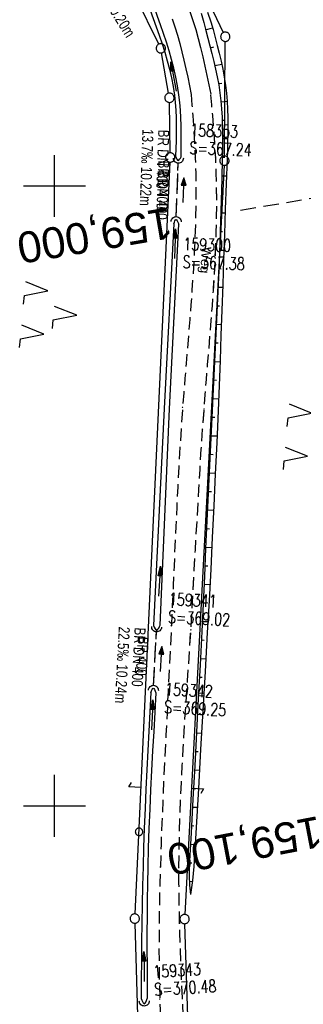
# Model space of a CAD drawing. Extents: x 510806 to 511233, y 466129 to 467087.
# Tile 8 of 35: x 510994 to 511040, y 466368 to 466527. Entities that reach past the tile are written whole.
import ezdxf
from ezdxf.enums import TextEntityAlignment as Align

# ---------------------------------------------------------------- set-up
doc = ezdxf.new("R2010")
doc.units = 0
doc.header["$LTSCALE"] = 10
doc.header["$MEASUREMENT"] = 0
for name, pattern in [('AUSGEZOGEN', [0]), ('LT00', [0]), ('LT11', [0.3, 0.2, -0.1]), ('LT12', [0.4, 0.3, -0.1]), ('LT17', [0.15, 0.1, -0.05]), ('STRICHLINIE2', [0.375, 0.25, -0.125])]:
    doc.linetypes.add(name, pattern=pattern)
doc.layers.get('0').update_dxf_attribs({"linetype": 'LT00'})
for name, color, linetype in [('--EK_FBR', 1, 'LT00'), ('--EK_Halt-Pfeil', 4, 'LT00'), ('--EK_Haltung', 7, 'STRICHLINIE2'), ('--EK_Haltung-Text', 140, 'LT00'), ('--EK_Schacht-Text', 5, 'LT00'), ('--EK_ST-93-1', 30, 'LT17'), ('--EL_Halt-Pfeil', 4, 'LT00'), ('--EL_Haltung', 182, 'STRICHLINIE2'), ('--EL_Haltung-Text', 182, 'LT00'), ('DFK_GZPKT', 250, 'LT00'), ('DFK_KATASTER', 250, 'LT00'), ('DFK_NUTZUNG', 250, 'LT00'), ('DFK_VERMPKT', 252, 'LT00'), ('DL', 182, 'LT12'), ('DL_PFEIL', 201, 'LT00'), ('DL_TEXT', 182, 'LT00'), ('FELDWEG_TEXT', 1, 'Continuous'), ('PFEIL', 140, 'AUSGEZOGEN'), ('V101_AFBR_BAB', 250, 'LT00'), ('V101_BOESCH', 250, 'LT00'), ('V101_BOSCHUNG', 250, 'LT00'), ('V101_FELDWEG', 250, 'LT11'), ('V101_GRABEN', 250, 'LT00'), ('V101_RASTER', 250, 'LT00'), ('V101_UK_DURCH', 182, 'LT00')]:
    doc.layers.add(name, color=color, linetype=linetype)
doc.styles.add('Beschrift', font='ARIAL.TTF')
doc.styles.add('Haltungsbeschriftung', font='ARIAL.TTF', dxfattribs={"width": 0.75})
doc.styles.add('schachtbeschriftung', font='romans.shx', dxfattribs={"width": 0.75, "height": 2})

# ---------------------------------------------------------------- blocks, each defined once
blk = doc.blocks.new('SYMB7052')
at = {"color": 0, "linetype": 'ByBlock'}
blk.add_lwpolyline([(0, 0), (0, 0.196), (0.076, 0.156)], dxfattribs=at)
blk = doc.blocks.new('SYMB7010')
at = {"color": 0, "linetype": 'ByBlock'}
for points in [[(-0.031408, 0.499213), (-0.093728, 0.49134), (-0.15457, 0.475719), (-0.212975, 0.452595), (-0.268021, 0.422333), (-0.31884, 0.385411), (-0.36463, 0.342411), (-0.40467, 0.29401), (-0.438329, 0.240973), (-0.465074, 0.184136), (-0.484486, 0.124395), (-0.496256, 0.062692), (-0.5002, 0)], [(-0.5002, 0), (-0.496256, -0.062692), (-0.484486, -0.124395), (-0.465075, -0.184136), (-0.438329, -0.240973), (-0.404671, -0.29401), (-0.36463, -0.342411), (-0.31884, -0.385411), (-0.268021, -0.422333), (-0.212975, -0.452595), (-0.154571, -0.475719), (-0.093728, -0.49134), (-0.031408, -0.499213), (0.031408, -0.499213)], [(0.5002, 0), (0.496256, 0.062692), (0.484485, 0.124395), (0.465074, 0.184136), (0.438329, 0.240973), (0.40467, 0.29401), (0.36463, 0.342411), (0.31884, 0.385411), (0.268021, 0.422333), (0.212975, 0.452595), (0.15457, 0.475719), (0.093728, 0.49134), (0.031408, 0.499213), (-0.031408, 0.499213)], [(0.031408, -0.499213), (0.093728, -0.491341), (0.15457, -0.475719), (0.212975, -0.452595), (0.268021, -0.422333), (0.31884, -0.385411), (0.36463, -0.342411), (0.404671, -0.294011), (0.438329, -0.240974), (0.465075, -0.184136), (0.484486, -0.124395), (0.496256, -0.062692), (0.500201, 0)]]:
    blk.add_lwpolyline(points, dxfattribs=at)
blk = doc.blocks.new('Pfreil3')
at = {"layer": 'PFEIL'}
blk.add_hatch(color=256, dxfattribs=at).paths.add_polyline_path([(-1.55, 0.27), (-1.55, -0.27), (0, 0)])
for p, q in [((-1.55, 0), (-4.83, 0)), ((-1.55, -0.27), (-1.55, 0.27)), ((-1.55, 0.27), (0, 0)), ((0, 0), (-1.55, -0.27))]:
    blk.add_line(p, q, dxfattribs=at)
blk = doc.blocks.new('SYMB0011')
at = {"color": 0, "linetype": 'ByBlock'}
for p, q in [((0.5, 0), (-0.5, 0)), ((0, 0.5), (0, -0.5))]:
    blk.add_line(p, q, dxfattribs=at)
blk = doc.blocks.new('SYMB1107')
at = {"color": 0, "linetype": 'ByBlock'}
for points in [[(-0.2, 0), (-0.196157, 0.039018), (-0.184776, 0.076537), (-0.166294, 0.111114), (-0.141421, 0.141421), (-0.111114, 0.166294), (-0.076537, 0.184776), (-0.039018, 0.196157), (0, 0.2)], [(0, 0.2), (0.039018, 0.196157), (0.076537, 0.184776), (0.111114, 0.166294), (0.141421, 0.141421), (0.166294, 0.111114), (0.184776, 0.076537), (0.196157, 0.039018), (0.2, 0)]]:
    blk.add_lwpolyline(points, dxfattribs=at)
blk = doc.blocks.new('SYMB0070')
at = {"color": 0, "linetype": 'ByBlock'}
for p, q in [((-0.5, 0), (0.2, 0)), ((0.5, 0), (0.2, 0.1)), ((0.2, 0.1), (0.2, 0)), ((0.468, 0), (0.21, 0.086)), ((0.21, 0.086), (0.21, -0.086)), ((0.21, -0.086), (0.468, 0)), ((0.22, -0.072), (0.437, 0)), ((0.23, -0.058), (0.405, 0)), ((0.24, -0.045), (0.374, 0)), ((0.342, 0), (0.25, 0.031)), ((0.25, 0.031), (0.25, -0.031)), ((0.25, -0.031), (0.342, 0)), ((0.26, -0.017), (0.31, 0)), ((0.27, -0.003), (0.279, 0))]:
    blk.add_line(p, q, dxfattribs=at)
for points in [[(0.2, 0), (0.2, -0.1), (0.5, 0)], [(0.437, 0), (0.22, 0.072), (0.22, -0.072)], [(0.405, 0), (0.23, 0.058), (0.23, -0.058)], [(0.374, 0), (0.24, 0.045), (0.24, -0.045)], [(0.31, 0), (0.26, 0.017), (0.26, -0.017)], [(0.279, 0), (0.27, 0.003), (0.27, -0.003)]]:
    blk.add_lwpolyline(points, dxfattribs=at)
blk = doc.blocks.new('SYMB7221')
at = {"color": 0, "linetype": 'ByBlock'}
for p, q in [((0, 0.435), (-0.11, 0.065)), ((0.11, 0.065), (0, 0.435)), ((0.25, 0.065), (0.11, 0.065)), ((-0.35, -0.065), (-0.46, -0.435)), ((0.35, -0.065), (0.24, -0.435))]:
    blk.add_line(p, q, dxfattribs=at)
for points in [[(-0.1, -0.435), (-0.24, -0.435), (-0.35, -0.065)], [(0.6, -0.435), (0.46, -0.435), (0.35, -0.065)]]:
    blk.add_lwpolyline(points, dxfattribs=at)

msp = doc.modelspace()

# ---------------------------------------------------------------- linework, layer by layer
at = {"layer": '--EK_FBR'}
for points in [[(511021.85, 466528.16), (511022.34, 466526.73), (511022.8, 466525.28), (511023.21, 466523.82), (511023.6, 466522.34), (511023.96, 466520.85), (511024.3, 466519.36), (511024.62, 466517.85), (511024.93, 466516.35), (511025.24, 466514.84)], [(511018.98, 466526.97), (511019.44, 466525.66), (511019.85, 466524.34), (511020.23, 466523), (511020.58, 466521.65), (511020.91, 466520.29), (511021.22, 466518.92), (511021.51, 466517.54), (511021.79, 466516.16), (511022.07, 466514.78)]]:
    msp.add_lwpolyline(points, dxfattribs=at)
at = {"layer": '--EK_FBR', "linetype": 'LT11', "flags": 128}
for points in [[(511022.07, 466514.78), (511022.2, 466513.06), (511022.33, 466511.34), (511022.46, 466509.62), (511022.57, 466507.9), (511022.66, 466506.19), (511022.74, 466504.47), (511022.81, 466502.1), (511022.84, 466499.74), (511022.83, 466497.37), (511022.79, 466495.01), (511022.72, 466492.64), (511022.62, 466490.28), (511022.5, 466487.91), (511022.36, 466485.55), (511022.2, 466483.18), (511022.02, 466480.81), (511021.84, 466478.45), (511021.65, 466476.08), (511021.45, 466473.72), (511021.26, 466471.35), (511021.06, 466468.98), (511020.87, 466466.62), (511020.69, 466464.25), (511020.47, 466461.05), (511020.26, 466457.86), (511020.08, 466454.66), (511019.9, 466451.46), (511019.74, 466448.27), (511019.59, 466445.07), (511019.44, 466441.88), (511019.3, 466438.68), (511019.16, 466435.48), (511019.02, 466432.29), (511018.87, 466429.09), (511018.7, 466425.55), (511018.52, 466422.01), (511018.35, 466418.48), (511018.17, 466414.94), (511017.99, 466411.4), (511017.81, 466407.86), (511017.64, 466404.32), (511017.49, 466400.78), (511017.34, 466397.24), (511017.2, 466393.7), (511017.09, 466390.16), (511017.01, 466387.49), (511016.95, 466384.82), (511016.91, 466382.15), (511016.88, 466379.48), (511016.87, 466376.81), (511016.88, 466374.14), (511016.92, 466371.47), (511016.99, 466368.8), (511017.09, 466366.11), (511017.22, 466363.42), (511017.37, 466360.73), (511017.54, 466358.05), (511017.74, 466355.36), (511017.95, 466352.67), (511018.19, 466349.99), (511018.43, 466347.31), (511018.89, 466342.65), (511019.39, 466338), (511019.92, 466333.36), (511020.48, 466328.71), (511021.08, 466324.07), (511021.59, 466320.24), (511022.12, 466316.4), (511022.66, 466312.57), (511023.21, 466308.74), (511023.78, 466304.91), (511024.35, 466301.08), (511024.93, 466297.25), (511025.52, 466293.42), (511026.1, 466289.6), (511026.68, 466285.77), (511027.16, 466282.6), (511027.64, 466279.42), (511028.12, 466276.25), (511028.61, 466273.08), (511029.1, 466269.91), (511029.59, 466266.74), (511030.1, 466263.57), (511030.62, 466260.4), (511031.15, 466257.23), (511031.58, 466254.75), (511032.01, 466252.28), (511032.47, 466249.81), (511032.94, 466247.34), (511033.44, 466244.88), (511033.96, 466242.42), (511034.51, 466239.97), (511035.1, 466237.53), (511035.11, 466237.49)], [(511038.56, 466238.3), (511038.32, 466239.21), (511037.65, 466241.85), (511037.02, 466244.5), (511036.42, 466247.16), (511035.86, 466249.83), (511035.33, 466252.51), (511034.83, 466255.19), (511034.35, 466257.87), (511033.87, 466260.72), (511033.4, 466263.56), (511032.96, 466266.41), (511032.53, 466269.27), (511032.12, 466272.12), (511031.72, 466274.98), (511031.33, 466277.83), (511030.95, 466280.69), (511030.58, 466283.55), (511030.21, 466286.41), (511029.72, 466290.23), (511029.23, 466294.06), (511028.73, 466297.88), (511028.24, 466301.7), (511027.74, 466305.52), (511027.24, 466309.35), (511026.73, 466313.17), (511026.21, 466316.99), (511025.68, 466320.81), (511025.14, 466324.62), (511024.8, 466326.95), (511024.46, 466329.27), (511024.12, 466331.6), (511023.79, 466333.92), (511023.46, 466336.24), (511023.15, 466338.57), (511022.84, 466340.9), (511022.55, 466343.23), (511022.28, 466345.56), (511022.04, 466347.89), (511021.79, 466350.5), (511021.57, 466353.12), (511021.38, 466355.73), (511021.2, 466358.35), (511021.05, 466360.97), (511020.91, 466363.59), (511020.78, 466366.21), (511020.66, 466368.84), (511020.54, 466371.49), (511020.43, 466374.15), (511020.33, 466376.81), (511020.25, 466379.47), (511020.18, 466382.12), (511020.13, 466384.78), (511020.1, 466387.44), (511020.1, 466390.09), (511020.13, 466392.83), (511020.19, 466395.56), (511020.27, 466398.3), (511020.37, 466401.03), (511020.49, 466403.77), (511020.63, 466406.5), (511020.79, 466409.23), (511020.95, 466411.97), (511021.12, 466414.7), (511021.3, 466417.43), (511021.48, 466420.16), (511021.67, 466422.9), (511021.84, 466425.63), (511022.02, 466428.36), (511022.21, 466431.6), (511022.4, 466434.84), (511022.58, 466438.07), (511022.76, 466441.31), (511022.94, 466444.55), (511023.12, 466447.79), (511023.31, 466451.03), (511023.5, 466454.27), (511023.7, 466457.51), (511023.92, 466460.75), (511024.16, 466463.99), (511024.34, 466466.37), (511024.53, 466468.75), (511024.73, 466471.14), (511024.93, 466473.52), (511025.12, 466475.91), (511025.31, 466478.29), (511025.49, 466480.68), (511025.65, 466483.06), (511025.8, 466485.45), (511025.93, 466487.83), (511026.04, 466490.22), (511026.12, 466492.6), (511026.18, 466494.98), (511026.2, 466497.37), (511026.18, 466499.75), (511026.13, 466502.13), (511026.03, 466504.51), (511025.94, 466506.23), (511025.82, 466507.95), (511025.69, 466509.67), (511025.55, 466511.4), (511025.39, 466513.12), (511025.24, 466514.84)]]:
    msp.add_lwpolyline(points, dxfattribs=at)
at = {"layer": '--EK_Haltung'}
for p, q in [((511019.67, 466495.01), (511019.98, 466503.73)), ((511016.01, 466419.37), (511016.46, 466428.1))]:
    msp.add_line(p, q, dxfattribs=at)
at = {"layer": '--EK_ST-93-1', "ltscale": 2.5}
msp.add_line((511069.48, 466502.8), (511030.06, 466496.04), dxfattribs=at)
at = {"layer": '--EL_Haltung'}
for p, q in [((511019.67, 466495.01), (511019.98, 466503.73)), ((511016.01, 466419.37), (511016.46, 466428.1))]:
    msp.add_line(p, q, dxfattribs=at)
at = {"layer": 'DFK_KATASTER'}
for p, q in [((511016.84, 466522.89), (511013.14, 466530.45)), ((511023.93, 466531.68), (511027.26, 466524.76)), ((511027.45, 466504.84), (511027.57, 466523.33)), ((511018.43, 466514.98), (511017.3, 466521.48)), ((511018.68, 466505.35), (511018.57, 466513.49)), ((511013, 466382.54), (511018.66, 466503.85)), ((511027.4, 466503.34), (511021.04, 466382.46)), ((511012.98, 466381.04), (511013.57, 466360.91)), ((511021.69, 466361.19), (511021.03, 466380.96))]:
    msp.add_line(p, q, dxfattribs=at)
at = {"layer": 'DL'}
for p, q in [((511019.67, 466495.01), (511019.98, 466503.73)), ((511016.01, 466419.37), (511016.46, 466428.1))]:
    msp.add_line(p, q, dxfattribs=at)
at = {"layer": 'V101_AFBR_BAB'}
for points in [[(511021.85, 466528.16), (511022.34, 466526.73), (511022.8, 466525.28), (511023.21, 466523.82), (511023.6, 466522.34), (511023.96, 466520.85), (511024.3, 466519.36), (511024.62, 466517.85), (511024.93, 466516.35), (511025.24, 466514.84)], [(511018.98, 466526.97), (511019.44, 466525.66), (511019.85, 466524.34), (511020.23, 466523), (511020.58, 466521.65), (511020.91, 466520.29), (511021.22, 466518.92), (511021.51, 466517.54), (511021.79, 466516.16), (511022.07, 466514.78)]]:
    msp.add_lwpolyline(points, dxfattribs=at)
at = {"layer": 'V101_BOESCH'}
for points in [[(511023.71, 466527.89), (511024.1, 466526.36), (511024.43, 466525.11), (511024.76, 466523.86), (511025.09, 466522.61), (511025.42, 466521.36), (511025.73, 466520.11), (511026.02, 466518.85), (511026.28, 466517.59), (511026.52, 466516.33), (511026.71, 466515.06), (511026.87, 466513.75), (511026.98, 466512.44), (511027.06, 466511.12), (511027.1, 466509.8), (511027.12, 466508.48), (511027.12, 466507.15), (511027.11, 466505.82), (511027.09, 466504.5), (511027.02, 466501.09), (511026.93, 466497.69), (511026.83, 466494.29), (511026.71, 466490.9), (511026.57, 466487.51), (511026.43, 466484.12), (511026.28, 466480.73), (511026.12, 466477.34), (511025.95, 466473.96), (511025.79, 466470.57), (511025.62, 466467.19), (511025.45, 466463.8), (511025.24, 466459.35), (511025.03, 466454.89), (511024.82, 466450.43), (511024.61, 466445.97), (511024.41, 466441.51), (511024.2, 466437.05), (511023.99, 466432.59), (511023.77, 466428.13), (511023.5, 466422.71), (511023.22, 466417.29), (511022.94, 466411.87), (511022.65, 466406.45), (511022.36, 466401.03), (511022.07, 466395.61), (511021.77, 466390.19), (511021.76, 466388.69), (511021.82, 466387.18), (511021.96, 466385.68)], [(511024.69, 466528.04), (511025.26, 466526.5), (511025.61, 466525.23), (511025.95, 466523.96), (511026.28, 466522.69), (511026.6, 466521.42), (511026.9, 466520.14), (511027.17, 466518.86), (511027.4, 466517.58), (511027.61, 466516.29), (511027.77, 466515), (511027.88, 466513.69), (511027.96, 466512.38), (511028, 466511.06), (511028.01, 466509.74), (511027.99, 466508.42), (511027.96, 466507.09), (511027.92, 466505.76), (511027.87, 466504.44), (511027.72, 466500.35), (511027.58, 466496.27), (511027.44, 466492.19), (511027.3, 466488.12), (511027.16, 466484.05), (511027.02, 466479.99), (511026.88, 466475.92), (511026.73, 466471.86), (511026.58, 466467.79), (511026.42, 466463.73), (511026.2, 466458.62), (511025.97, 466453.51), (511025.73, 466448.4), (511025.48, 466443.29), (511025.22, 466438.18), (511024.95, 466433.07), (511024.67, 466427.95), (511024.32, 466421.66), (511023.96, 466415.36), (511023.6, 466409.07), (511023.23, 466402.78), (511022.86, 466396.48), (511022.49, 466390.19), (511022.28, 466387.93), (511021.97, 466385.67)]]:
    msp.add_lwpolyline(points, dxfattribs=at)
at = {"layer": 'V101_BOSCHUNG'}
for p, q in [((511024.4, 466525.22), (511025.53, 466525.51)), ((511025.17, 466522.32), (511025.74, 466522.47)), ((511025.89, 466519.43), (511027, 466519.68)), ((511026.48, 466516.52), (511027.01, 466516.61)), ((511026.88, 466513.59), (511027.88, 466513.69)), ((511027.08, 466510.63), (511027.54, 466510.65)), ((511027.13, 466507.65), (511027.98, 466507.66)), ((511027.09, 466504.66), (511027.49, 466504.65)), ((511027.03, 466501.66), (511027.77, 466501.65)), ((511026.96, 466498.66), (511027.31, 466498.66)), ((511026.87, 466495.67), (511027.56, 466495.65)), ((511026.77, 466492.67), (511027.11, 466492.66)), ((511026.66, 466489.67), (511027.36, 466489.65)), ((511026.54, 466486.68), (511026.9, 466486.66)), ((511026.41, 466483.68), (511027.15, 466483.65)), ((511026.27, 466480.68), (511026.66, 466480.67)), ((511026.13, 466477.69), (511026.94, 466477.65)), ((511025.99, 466474.7), (511026.41, 466474.67)), ((511025.84, 466471.7), (511026.72, 466471.65)), ((511025.69, 466468.7), (511026.15, 466468.68)), ((511025.55, 466465.71), (511026.49, 466465.66)), ((511025.4, 466462.71), (511025.89, 466462.68)), ((511025.26, 466459.71), (511026.25, 466459.67)), ((511025.11, 466456.71), (511025.61, 466456.69)), ((511024.97, 466453.71), (511025.98, 466453.67)), ((511024.83, 466450.72), (511025.34, 466450.7)), ((511024.69, 466447.72), (511025.69, 466447.68)), ((511024.56, 466444.72), (511025.05, 466444.7)), ((511024.42, 466441.73), (511025.4, 466441.69)), ((511024.28, 466438.73), (511024.76, 466438.71)), ((511024.14, 466435.73), (511025.09, 466435.7)), ((511023.99, 466432.74), (511024.46, 466432.72)), ((511023.85, 466429.74), (511024.76, 466429.7)), ((511023.7, 466426.75), (511024.15, 466426.73)), ((511023.55, 466423.76), (511024.43, 466423.7)), ((511023.4, 466420.76), (511023.83, 466420.73)), ((511023.25, 466417.76), (511024.1, 466417.71)), ((511023.09, 466414.77), (511023.51, 466414.74)), ((511022.94, 466411.77), (511023.75, 466411.72)), ((511022.78, 466408.77), (511023.18, 466408.75)), ((511022.62, 466405.78), (511023.4, 466405.73)), ((511022.46, 466402.78), (511022.84, 466402.76)), ((511022.29, 466399.79), (511023.05, 466399.74)), ((511022.13, 466396.79), (511022.5, 466396.77)), ((511021.97, 466393.8), (511022.7, 466393.75)), ((511021.8, 466390.79), (511022.16, 466390.78)), ((511021.79, 466387.78), (511022.26, 466387.8))]:
    msp.add_line(p, q, dxfattribs=at)
at = {"layer": 'V101_FELDWEG', "flags": 128}
for points in [[(511022.07, 466514.78), (511022.2, 466513.06), (511022.33, 466511.34), (511022.46, 466509.62), (511022.57, 466507.9), (511022.66, 466506.19), (511022.74, 466504.47), (511022.81, 466502.1), (511022.84, 466499.74), (511022.83, 466497.37), (511022.79, 466495.01), (511022.72, 466492.64), (511022.62, 466490.28), (511022.5, 466487.91), (511022.36, 466485.55), (511022.2, 466483.18), (511022.02, 466480.81), (511021.84, 466478.45), (511021.65, 466476.08), (511021.45, 466473.72), (511021.26, 466471.35), (511021.06, 466468.98), (511020.87, 466466.62), (511020.69, 466464.25), (511020.47, 466461.05), (511020.26, 466457.86), (511020.08, 466454.66), (511019.9, 466451.46), (511019.74, 466448.27), (511019.59, 466445.07), (511019.44, 466441.88), (511019.3, 466438.68), (511019.16, 466435.48), (511019.02, 466432.29), (511018.87, 466429.09), (511018.7, 466425.55), (511018.52, 466422.01), (511018.35, 466418.48), (511018.17, 466414.94), (511017.99, 466411.4), (511017.81, 466407.86), (511017.64, 466404.32), (511017.49, 466400.78), (511017.34, 466397.24), (511017.2, 466393.7), (511017.09, 466390.16), (511017.01, 466387.49), (511016.95, 466384.82), (511016.91, 466382.15), (511016.88, 466379.48), (511016.87, 466376.81), (511016.88, 466374.14), (511016.92, 466371.47), (511016.99, 466368.8), (511017.09, 466366.11), (511017.22, 466363.42), (511017.37, 466360.73), (511017.54, 466358.05), (511017.74, 466355.36), (511017.95, 466352.67), (511018.19, 466349.99), (511018.43, 466347.31), (511018.89, 466342.65), (511019.39, 466338), (511019.92, 466333.36), (511020.48, 466328.71), (511021.08, 466324.07), (511021.59, 466320.24), (511022.12, 466316.4), (511022.66, 466312.57), (511023.21, 466308.74), (511023.78, 466304.91), (511024.35, 466301.08), (511024.93, 466297.25), (511025.52, 466293.42), (511026.1, 466289.6), (511026.68, 466285.77), (511027.16, 466282.6), (511027.64, 466279.42), (511028.12, 466276.25), (511028.61, 466273.08), (511029.1, 466269.91), (511029.59, 466266.74), (511030.1, 466263.57), (511030.62, 466260.4), (511031.15, 466257.23), (511031.58, 466254.75), (511032.01, 466252.28), (511032.47, 466249.81), (511032.94, 466247.34), (511033.44, 466244.88), (511033.96, 466242.42), (511034.51, 466239.97), (511035.1, 466237.53), (511035.72, 466235.1), (511036.39, 466232.68), (511037.09, 466230.27), (511038.02, 466227.34), (511039.02, 466224.43), (511040.09, 466221.54), (511041.23, 466218.68), (511042.44, 466215.84), (511043.72, 466213.04), (511045.07, 466210.28), (511046.19, 466208.12), (511047.34, 466205.98), (511048.53, 466203.86), (511049.75, 466201.76), (511051, 466199.68), (511052.28, 466197.62), (511053.58, 466195.57), (511054.94, 466193.47), (511056.32, 466191.39), (511057.71, 466189.32), (511059.12, 466187.26), (511060.54, 466185.2), (511061.97, 466183.16), (511063.41, 466181.11), (511064.86, 466179.08), (511066.31, 466177.04), (511067.75, 466175.01), (511070.3, 466171.44), (511072.84, 466167.87), (511075.38, 466164.31), (511077.92, 466160.74), (511080.47, 466157.18), (511082.03, 466155.01), (511083.59, 466152.84), (511085.14, 466150.66), (511085.56, 466150.08)], [(511089.6, 466150.72), (511088.22, 466152.68), (511086.67, 466154.87), (511085.12, 466157.05), (511083.57, 466159.23), (511081.01, 466162.84), (511078.44, 466166.45), (511075.88, 466170.06), (511073.31, 466173.67), (511070.74, 466177.28), (511069.31, 466179.29), (511067.88, 466181.29), (511066.45, 466183.3), (511065.03, 466185.31), (511063.61, 466187.33), (511062.21, 466189.36), (511060.82, 466191.39), (511059.44, 466193.43), (511058.08, 466195.49), (511056.74, 466197.56), (511055.47, 466199.57), (511054.22, 466201.61), (511053, 466203.65), (511051.8, 466205.72), (511050.64, 466207.8), (511049.51, 466209.9), (511048.42, 466212.02), (511047.12, 466214.7), (511045.87, 466217.41), (511044.69, 466220.15), (511043.57, 466222.92), (511042.52, 466225.71), (511041.52, 466228.52), (511040.58, 466231.35), (511039.78, 466233.96), (511039.03, 466236.58), (511038.32, 466239.21), (511037.65, 466241.85), (511037.02, 466244.5), (511036.42, 466247.16), (511035.86, 466249.83), (511035.33, 466252.51), (511034.83, 466255.19), (511034.35, 466257.87), (511033.87, 466260.72), (511033.4, 466263.56), (511032.96, 466266.41), (511032.53, 466269.27), (511032.12, 466272.12), (511031.72, 466274.98), (511031.33, 466277.83), (511030.95, 466280.69), (511030.58, 466283.55), (511030.21, 466286.41), (511029.72, 466290.23), (511029.23, 466294.06), (511028.73, 466297.88), (511028.24, 466301.7), (511027.74, 466305.52), (511027.24, 466309.35), (511026.73, 466313.17), (511026.21, 466316.99), (511025.68, 466320.81), (511025.14, 466324.62), (511024.8, 466326.95), (511024.46, 466329.27), (511024.12, 466331.6), (511023.79, 466333.92), (511023.46, 466336.24), (511023.15, 466338.57), (511022.84, 466340.9), (511022.55, 466343.23), (511022.28, 466345.56), (511022.04, 466347.89), (511021.79, 466350.5), (511021.57, 466353.12), (511021.38, 466355.73), (511021.2, 466358.35), (511021.05, 466360.97), (511020.91, 466363.59), (511020.78, 466366.21), (511020.66, 466368.84), (511020.54, 466371.49), (511020.43, 466374.15), (511020.33, 466376.81), (511020.25, 466379.47), (511020.18, 466382.12), (511020.13, 466384.78), (511020.1, 466387.44), (511020.1, 466390.09), (511020.13, 466392.83), (511020.19, 466395.56), (511020.27, 466398.3), (511020.37, 466401.03), (511020.49, 466403.77), (511020.63, 466406.5), (511020.79, 466409.23), (511020.95, 466411.97), (511021.12, 466414.7), (511021.3, 466417.43), (511021.48, 466420.16), (511021.67, 466422.9), (511021.84, 466425.63), (511022.02, 466428.36), (511022.21, 466431.6), (511022.4, 466434.84), (511022.58, 466438.07), (511022.76, 466441.31), (511022.94, 466444.55), (511023.12, 466447.79), (511023.31, 466451.03), (511023.5, 466454.27), (511023.7, 466457.51), (511023.92, 466460.75), (511024.16, 466463.99), (511024.34, 466466.37), (511024.53, 466468.75), (511024.73, 466471.14), (511024.93, 466473.52), (511025.12, 466475.91), (511025.31, 466478.29), (511025.49, 466480.68), (511025.65, 466483.06), (511025.8, 466485.45), (511025.93, 466487.83), (511026.04, 466490.22), (511026.12, 466492.6), (511026.18, 466494.98), (511026.2, 466497.37), (511026.18, 466499.75), (511026.13, 466502.13), (511026.03, 466504.51), (511025.94, 466506.23), (511025.82, 466507.95), (511025.69, 466509.67), (511025.55, 466511.4), (511025.39, 466513.12), (511025.24, 466514.84)]]:
    msp.add_lwpolyline(points, dxfattribs=at)
at = {"layer": 'V101_GRABEN'}
for points in [[(511015.43, 466528.4), (511015.93, 466527.04), (511016.42, 466525.69), (511016.9, 466524.33), (511017.37, 466522.96), (511017.8, 466521.59), (511018.2, 466520.22), (511018.57, 466518.85), (511018.88, 466517.46), (511019.15, 466516.07), (511019.36, 466514.67), (511019.49, 466513.45), (511019.57, 466512.23), (511019.63, 466511), (511019.65, 466509.76), (511019.64, 466508.53), (511019.62, 466507.29), (511019.59, 466506.05), (511019.55, 466504.8)], [(511020.45, 466504.69), (511020.46, 466505.95), (511020.47, 466507.22), (511020.47, 466508.48), (511020.45, 466509.74), (511020.41, 466510.99), (511020.33, 466512.24), (511020.23, 466513.48), (511020.09, 466514.72), (511019.87, 466516.15), (511019.59, 466517.57), (511019.27, 466518.99), (511018.9, 466520.4), (511018.5, 466521.8), (511018.06, 466523.19), (511017.61, 466524.59), (511017.13, 466525.98), (511016.64, 466527.36), (511016.15, 466528.75)], [(511019.55, 466504.8), (511019.65, 466504.56), (511019.76, 466504.34), (511019.87, 466504.19), (511019.99, 466504.14), (511020.1, 466504.18), (511020.21, 466504.31), (511020.33, 466504.49), (511020.45, 466504.69)], [(511019.28, 466493.89), (511019.36, 466494.15), (511019.44, 466494.38), (511019.53, 466494.54), (511019.62, 466494.61), (511019.72, 466494.55), (511019.83, 466494.39), (511019.94, 466494.14), (511020.06, 466493.86)], [(511019.28, 466493.89), (511017.7, 466464.1), (511016, 466429.07)], [(511017.08, 466429.16), (511018.55, 466464.04), (511020.06, 466493.86)], [(511016, 466429.07), (511016.12, 466428.79), (511016.24, 466428.56), (511016.36, 466428.38), (511016.48, 466428.3), (511016.6, 466428.34), (511016.71, 466428.47), (511016.84, 466428.66), (511016.96, 466428.9), (511017.08, 466429.16)], [(511015.58, 466418.28), (511015.41, 466415.15), (511015.24, 466412.03), (511015.08, 466408.9), (511014.92, 466405.78), (511014.77, 466402.65), (511014.63, 466399.53), (511014.5, 466396.4), (511014.39, 466393.27), (511014.29, 466390.15), (511014.22, 466387.11), (511014.16, 466384.08), (511014.11, 466381.04), (511014.07, 466378.01), (511014.04, 466374.97), (511014.02, 466371.94), (511013.99, 466368.9)], [(511016.38, 466418.2), (511016.2, 466415.07), (511016.02, 466411.95), (511015.84, 466408.83), (511015.67, 466405.7), (511015.52, 466402.58), (511015.37, 466399.45), (511015.25, 466396.33), (511015.14, 466393.2), (511015.06, 466390.08), (511015.01, 466387.43), (511014.97, 466384.78), (511014.95, 466382.13), (511014.93, 466379.49), (511014.93, 466376.84), (511014.94, 466374.19), (511014.94, 466371.54), (511014.95, 466368.89)], [(511015.58, 466418.28), (511015.67, 466418.53), (511015.76, 466418.74), (511015.85, 466418.9), (511015.94, 466418.97), (511016.05, 466418.91), (511016.16, 466418.74), (511016.27, 466418.49), (511016.38, 466418.2)], [(511013.99, 466368.9), (511014.1, 466368.64), (511014.2, 466368.41), (511014.31, 466368.21), (511014.41, 466368.08), (511014.51, 466368.04), (511014.62, 466368.12), (511014.74, 466368.31), (511014.85, 466368.58), (511014.95, 466368.89)]]:
    msp.add_lwpolyline(points, dxfattribs=at)
at = {"layer": 'V101_RASTER'}
for p, q in [((511000, 466495), (511000, 466505)), ((511005, 466500), (510995, 466500)), ((511000, 466395), (511000, 466405)), ((510995, 466400), (511005, 466400))]:
    msp.add_line(p, q, dxfattribs=at)

# ---------------------------------------------------------------- block references
at = {"layer": '--EK_Halt-Pfeil', "yscale": 4, "zscale": 4}
for p, xscale, rotation in [((511020.83, 466499.34), 4.000000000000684, 87.97112000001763), ((511017.23, 466423.68), 4.000000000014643, 87.02286999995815)]:
    msp.add_blockref('SYMB0070', p, dxfattribs=dict(at, xscale=xscale, rotation=rotation))
at = {"layer": '--EL_Halt-Pfeil', "yscale": 4, "zscale": 4}
for p, xscale, rotation in [((511020.83, 466499.34), 4.000000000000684, 87.97112000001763), ((511017.23, 466423.68), 4.000000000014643, 87.02286999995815)]:
    msp.add_blockref('SYMB0070', p, dxfattribs=dict(at, xscale=xscale, rotation=rotation))
at = {"layer": 'DFK_GZPKT', "xscale": 1.500000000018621, "yscale": 1.5, "zscale": 1.5, "rotation": 264.7377099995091}
for p in [(511027.58, 466524.08), (511017.17, 466522.22), (511018.56, 466514.24), (511018.69, 466504.6), (511027.44, 466504.09), (511012.96, 466381.79), (511021, 466381.71)]:
    msp.add_blockref('SYMB7010', p, dxfattribs=at)
at = {"layer": 'DFK_KATASTER', "xscale": 10, "yscale": 10, "zscale": 10}
for p, rotation in [((511013.95, 466402.93), 87.32995999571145), ((511022.11, 466402.82), 266.9869499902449)]:
    msp.add_blockref('SYMB7052', p, dxfattribs=dict(at, rotation=rotation))
at = {"layer": 'DFK_NUTZUNG', "xscale": 10.00000000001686, "yscale": 10, "zscale": 10, "rotation": 264.7377100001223}
for p in [(510999.25, 466479.54), (511041.84, 466459.82)]:
    msp.add_blockref('SYMB7221', p, dxfattribs=at)
at = {"layer": 'DFK_VERMPKT', "xscale": 1.200000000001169, "yscale": 1.200000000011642, "zscale": 1.2, "rotation": 264.7377100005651}
msp.add_blockref('SYMB7010', (511013.65, 466395.79), dxfattribs=at)
at = {"layer": 'DL_PFEIL', "yscale": 4, "zscale": 4}
for p, xscale, rotation in [((511020.83, 466499.34), 4.000000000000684, 87.97112000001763), ((511017.23, 466423.68), 4.000000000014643, 87.02286999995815)]:
    msp.add_blockref('SYMB0070', p, dxfattribs=dict(at, xscale=xscale, rotation=rotation))
at = {"layer": 'PFEIL'}
for p, rotation in [((511018.81, 466520.06), 99.65419748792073), ((511019.54, 466493.11), 87.96522321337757), ((511017.09, 466438.64), 86.75154855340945), ((511015.88, 466417.06), 87.2016829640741), ((511014.43, 466376.46), 90.81590132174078)]:
    msp.add_blockref('Pfreil3', p, dxfattribs=dict(at, rotation=rotation))
at = {"layer": 'V101_FELDWEG', "xscale": 0.1000000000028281, "yscale": 0.09999999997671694, "zscale": 0.1, "rotation": 278.9019100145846}
for p in [(511022.74, 466504.47), (511026.03, 466504.51), (511020.69, 466464.25), (511024.16, 466463.99), (511018.87, 466429.09), (511022.02, 466428.36), (511017.09, 466390.16), (511020.1, 466390.09), (511016.99, 466368.8), (511020.66, 466368.84)]:
    msp.add_blockref('SYMB0011', p, dxfattribs=at)
at = {"layer": 'V101_UK_DURCH', "yscale": 4, "zscale": 4}
for p, xscale, rotation in [((511020.01, 466504.48), 4.000000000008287, 179.3720257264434), ((511019.64, 466494.26), 4.000000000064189, 358.6366861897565), ((511016.5, 466428.85), 4.000000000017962, 175.7371013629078), ((511015.97, 466418.63), 3.999999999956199, 357.6698048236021), ((511014.48, 466368.47), 4.000000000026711, 181.8118616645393)]:
    msp.add_blockref('SYMB1107', p, dxfattribs=dict(at, xscale=xscale, rotation=rotation))

# ---------------------------------------------------------------- texts
at = {"layer": '--EK_Haltung-Text', "style": 'Haltungsbeschriftung', "width": 0.75}
for s, rotation, p in [('20.6‰ 10.20m', -58.1195, (511005.09, 466534.28)), ('13.7‰ 10.22m', -92.0289, (511014.2, 466509.2)), ('BR DN 400', -92.0289, (511016.76, 466509.11)), ('22.5‰ 10.24m', -92.9771, (511010.38, 466428.92)), ('BR DN 400', -92.9771, (511012.94, 466428.79))]:
    msp.add_text(s, height=1.8, rotation=rotation, dxfattribs=at).set_placement(p)
at = {"layer": '--EK_Schacht-Text', "style": 'schachtbeschriftung', "width": 0.75}
for s, rotation, p in [('158353', -2.0289, (511021.89, 466508.05)), ('S=367.24', -2.0289, (511021.78, 466505.17)), ('159300', -2.0289, (511020.77, 466489.66)), ('S=367.38', -2.0289, (511020.67, 466486.78)), ('159341', -2.9771, (511018.44, 466432.38)), ('S=369.02', -2.9771, (511018.29, 466429.5)), ('159342', -2.9771, (511017.81, 466417.84)), ('S=369.25', -2.9771, (511017.66, 466414.96)), ('159343', 3.5336, (511016.01, 466372.2)), ('S=370.48', 3.5336, (511016.18, 466369.32))]:
    msp.add_text(s, height=2, rotation=rotation, dxfattribs=at).set_placement(p)
at = {"layer": '--EK_ST-93-1', "style": 'Beschrift'}
for s, rotation, p in [('159,000', -170.3075, (511018.96, 466494.13)), ('159,100', -169.1603, (511043.12, 466395.91))]:
    msp.add_text(s, height=5, rotation=rotation, dxfattribs=at).set_placement(p, align=Align.MIDDLE_LEFT)
at = {"layer": '--EL_Haltung-Text', "style": 'Haltungsbeschriftung', "width": 0.75}
for rotation, p in [(-92.0289, (511016.76, 466504.13)), (-92.9771, (511012.94, 466428.79))]:
    msp.add_text('BR DN 400', height=1.8, rotation=rotation, dxfattribs=at).set_placement(p)
at = {"layer": 'DL_TEXT', "style": 'Haltungsbeschriftung', "width": 0.75}
for rotation, p in [(-92.0289, (511016.68, 466502.52)), (-92.9771, (511013.44, 466427.32))]:
    msp.add_text('BR 400', height=1.8, rotation=rotation, dxfattribs=at).set_placement(p)
at = {"layer": 'FELDWEG_TEXT', "insert": (511023.38, 466490.28), "char_height": 1.5, "attachment_point": 7, "rotation": 265.797, "style": 'Beschrift'}
msp.add_mtext('Weg', dxfattribs=at)

doc.saveas('drawing.dxf')
